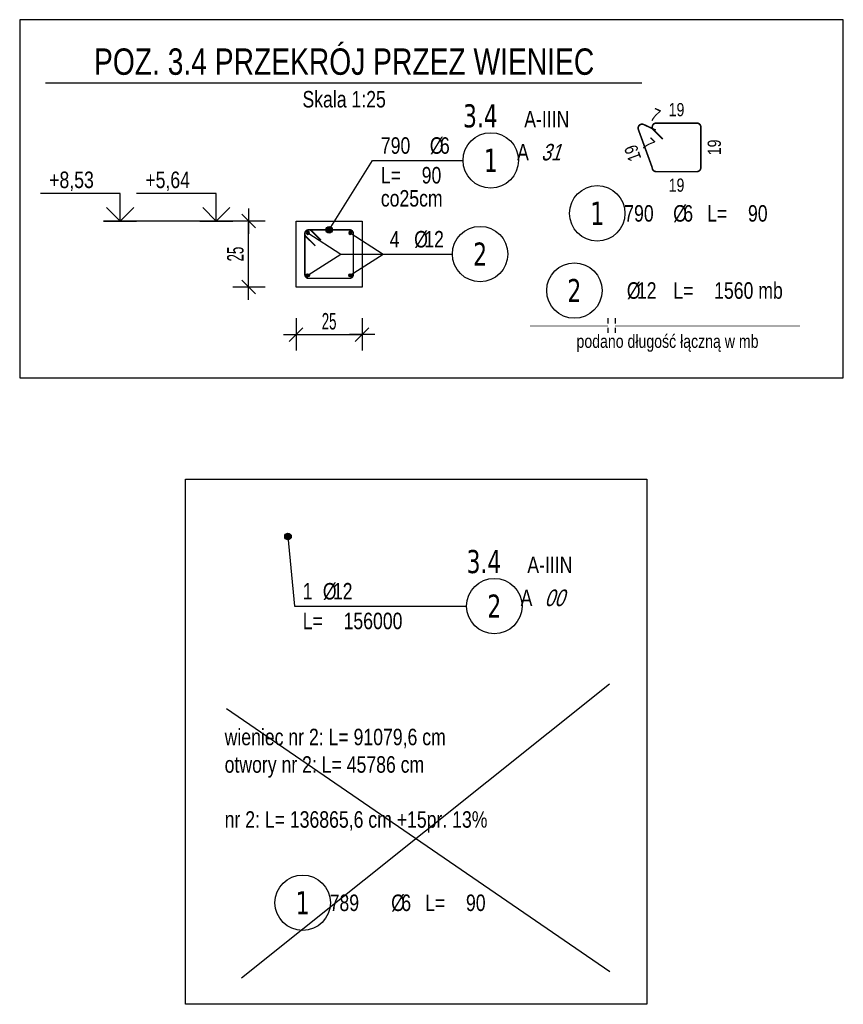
# Model space of a CAD drawing. Header units: millimetres. Extents: x -796 to 14823, y -2819 to 1873.
# Tile 5 of 51: x 453 to 765, y -2192 to -1819. Entities that reach past the tile are written whole.
import ezdxf
from ezdxf.enums import TextEntityAlignment as Align

# ---------------------------------------------------------------- set-up
doc = ezdxf.new("R2010")
doc.units = ezdxf.units.MM
doc.header["$LTSCALE"] = 10
doc.linetypes.add('MP', pattern=[0.36, 0.2, -0.16])
doc.layers.add('BA_obw', color=230, linetype='Continuous', plot=False)
doc.layers.add('BZ_pom', color=6, linetype='Continuous', plot=False)
for name, color, linetype in [('BA_wis', 2, 'Continuous'), ('BD_wic', 1, 'Continuous'), ('BD_wig', 3, 'Continuous'), ('BZ_kot', 7, 'Continuous'), ('BZ_lpm', 1, 'MP'), ('BZ_odn', 1, 'Continuous'), ('BZ_opi1', 7, 'Continuous'), ('BZ_opi2', 4, 'Continuous'), ('BZ_opi3', 30, 'Continuous'), ('BZ_opi4', 53, 'Continuous'), ('BZ_P_prz', 4, 'Continuous'), ('BZ_P_strz', 3, 'Continuous'), ('BZ_P_wyc', 134, 'Continuous'), ('BZ_sym', 7, 'Continuous'), ('BZ_txg', 3, 'Continuous'), ('BZ_txs', 2, 'Continuous'), ('BZ_wym', 1, 'Continuous')]:
    doc.layers.add(name, color=color, linetype=linetype)
doc.styles.add('BIKTBG', font='tahoma.ttf', dxfattribs={"width": 0.85})
doc.styles.add('BIKTC', font='bikromsw.shx', dxfattribs={"width": 0.85})
doc.styles.add('BIKTG', font='bikromsw.shx', dxfattribs={"width": 0.8})
doc.styles.add('BIKTS', font='bikromsw.shx', dxfattribs={"width": 0.8})
doc.styles.add('BIKWYM', font='bikromsw.shx', dxfattribs={"width": 0.6})
doc.dimstyles.new('BZ_BGR_25_cm', dxfattribs={"dimscale": 0.25, "dimtxt": 25, "dimasz": 1.666667, "dimexe": 0, "dimexo": 0, "dimgap": 0, "dimtad": 0, "dimdec": 1, "dimrnd": 0.5, "dimzin": 9, "dimdsep": 46, "dimtxsty": 'BIKWYM', "dimblk": 'NONE', "dimcen": 0, "dimse1": 1, "dimse2": 1, "dimclrd": 256, "dimclre": 256, "dimclrt": 7, "dimadec": 0, "dimazin": 0, "dimtfac": 0.033333, "dimtdec": 1, "dimtmove": 0, "dimatfit": 3, "dimldrblk": 'NONE', "dimfxl": 1, "dimtvp": 0.8, "dimtolj": 1, "dimarcsym": 0})
doc.dimstyles.new('BZ_KP_25', dxfattribs={"dimscale": 2.5, "dimtxt": 25, "dimasz": 1.666667, "dimexe": 24, "dimexo": 0, "dimgap": 0, "dimtad": 0, "dimdec": 1, "dimrnd": 0.5, "dimzin": 9, "dimdsep": 46, "dimtxsty": 'BIKWYM', "dimblk": 'WYM-KR', "dimblk1": 'WYM-KP', "dimblk2": 'WYM-KP', "dimsah": 1, "dimcen": 0, "dimdle": 20, "dimclrd": 256, "dimclre": 256, "dimclrt": 7, "dimadec": 0, "dimazin": 0, "dimtfac": 0.033333, "dimtdec": 1, "dimtmove": 0, "dimatfit": 3, "dimldrblk": 'WYM-KP', "dimfxl": 1, "dimtvp": 0.8, "dimtolj": 1, "dimarcsym": 0})
doc.dimstyles.new('BZ_KP_25_cm', dxfattribs={"dimscale": 0.25, "dimtxt": 25, "dimasz": 1.666667, "dimexe": 24, "dimexo": 0, "dimgap": 0, "dimtad": 0, "dimdec": 1, "dimrnd": 0.5, "dimzin": 9, "dimdsep": 46, "dimtxsty": 'BIKWYM', "dimblk": 'WYM-KR', "dimblk1": 'WYM-KP', "dimblk2": 'WYM-KP', "dimsah": 1, "dimcen": 0, "dimdle": 20, "dimclrd": 256, "dimclre": 256, "dimclrt": 7, "dimadec": 0, "dimazin": 0, "dimtfac": 0.033333, "dimtdec": 1, "dimtmove": 0, "dimatfit": 3, "dimldrblk": 'WYM-KP', "dimfxl": 1, "dimtvp": 0.8, "dimtolj": 1, "dimarcsym": 0})
doc.dimstyles.new('BZ_KR_25_cm', dxfattribs={"dimscale": 0.25, "dimtxt": 25, "dimasz": 1.666667, "dimexe": 24, "dimexo": 0, "dimgap": 0, "dimtad": 0, "dimdec": 1, "dimrnd": 0.5, "dimzin": 9, "dimdsep": 46, "dimtxsty": 'BIKWYM', "dimblk": 'WYM-KR', "dimcen": 0, "dimdle": 20, "dimclrd": 256, "dimclre": 256, "dimclrt": 2, "dimadec": 0, "dimazin": 0, "dimtfac": 0.033333, "dimtdec": 1, "dimtmove": 0, "dimatfit": 3, "dimldrblk": 'WYM-KR', "dimfxl": 25, "dimfxlon": 1, "dimtvp": 0.8, "dimtolj": 1, "dimarcsym": 0})

# ---------------------------------------------------------------- blocks, each defined once
blk = doc.blocks.new('eoprz')
blk = doc.blocks.new('PRET3')
blk.add_hatch(color=0).paths.add_polyline_path([(0.5, 0, 1), (-0.5, 0, 1)])
at = {"color": 0}
blk.add_circle((0, 0), 0.5, dxfattribs=at)
blk = doc.blocks.new('WYM-KR')
at = {"color": 7, "linetype": 'ByBlock'}
blk.add_line((6.24, 6.24), (-6.24, -6.24), dxfattribs=at)
at = {"linetype": 'ByBlock'}
blk.add_line((11.52, 0), (-11.52, 0), dxfattribs=at)
blk = doc.blocks.new('*D45')
at = {"layer": 'BZ_wym', "lineweight": -2}
for p, q in [((557.69, -1931.69), (557.69, -1943.94)), ((582.69, -1931.69), (582.69, -1943.94)), ((558.11, -1937.94), (582.28, -1937.94))]:
    blk.add_line(p, q, dxfattribs=at)
at = {"layer": 'Defpoints', "color": 0}
for p in [(557.69, -1927.94), (582.69, -1927.94), (582.69, -1937.94)]:
    blk.add_point(p, dxfattribs=at)
at = {"layer": 'BZ_wym', "lineweight": -2, "xscale": 0.4166666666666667, "yscale": 0.4166666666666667, "zscale": 0.4166666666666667, "rotation": 180}
blk.add_blockref('WYM-KR', (557.69, -1937.94), dxfattribs=at)
at = {"layer": 'BZ_wym', "lineweight": -2, "xscale": 0.4166666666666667, "yscale": 0.4166666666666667, "zscale": 0.4166666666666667}
blk.add_blockref('WYM-KR', (582.69, -1937.94), dxfattribs=at)
at = {"layer": 'BZ_wym', "color": 2, "lineweight": -2, "insert": (570.19, -1932.94), "char_height": 6.25, "attachment_point": 5, "style": 'BIKWYM'}
blk.add_mtext('\\A1;25', dxfattribs=at)
blk = doc.blocks.new('WYM-KP')
blk.add_hatch(color=256).paths.add_polyline_path([(3, 0, 1), (-3, 0, 1)])
blk.add_circle((0, 0), 3)
blk = doc.blocks.new('*D46')
at = {"layer": 'BZ_wym', "lineweight": -2}
for p, q in [((545.94, -1894.94), (533.69, -1894.94)), ((539.69, -1919.52), (539.69, -1895.35)), ((545.94, -1919.94), (533.69, -1919.94))]:
    blk.add_line(p, q, dxfattribs=at)
at = {"layer": 'Defpoints', "color": 0}
for p in [(539.69, -1894.94), (549.69, -1894.94), (549.69, -1919.94)]:
    blk.add_point(p, dxfattribs=at)
at = {"layer": 'BZ_wym', "lineweight": -2, "xscale": 0.4166666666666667, "yscale": 0.4166666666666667, "zscale": 0.4166666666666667}
for p, rotation in [((539.69, -1894.94), 90), ((539.69, -1919.94), 270)]:
    blk.add_blockref('WYM-KR', p, dxfattribs=dict(at, rotation=rotation))
at = {"layer": 'BZ_wym', "color": 2, "lineweight": -2, "insert": (534.69, -1907.44), "char_height": 6.25, "attachment_point": 5, "rotation": 90, "style": 'BIKWYM'}
blk.add_mtext('\\A1;25', dxfattribs=at)
blk = doc.blocks.new('*U22')
for p, q in [((0, 4.17), (-12.08, 4.17)), ((0, 0), (0, 4.17))]:
    blk.add_line(p, q)
at = {"color": 1}
blk.add_line((-2.5, 0), (2.5, 0), dxfattribs=at)
blk.add_lwpolyline([(-2.06, 2.06), (0, 0), (2.06, 2.06)])
at = {"style": 'BIKTS', "text_generation_flag": 2, "width": 0.8}
blk.add_attdef('POZIOM', text='', height=2.5, dxfattribs=at).set_placement((0, 6.25), align=Align.MIDDLE_LEFT)
blk = doc.blocks.new('_None')
blk = doc.blocks.new('bik_BlkOpPret', base_point=(1524.45, 7050.26))
at = {"layer": 'BZ_opi1', "style": 'BIKTS', "width": 0.6}
for tag, p in [('SZTUK', (1533.83, 7057.76)), ('PRZEDR_FI', (1554.72, 7057.76)), ('PRZEKROJ', (1563.29, 7057.76)), ('PRZEDR_L', (1533.83, 7024.01)), ('DLUGOSC', (1568.65, 7024.01)), ('UWAGA', (1533.83, 6997.76))]:
    blk.add_attdef(tag, p, '', height=18.75, dxfattribs=at)
at = {"layer": 'BZ_opi2', "style": 'BIKTBG', "width": 0.6}
blk.add_attdef('NUMER', text='', height=26.25, dxfattribs=at).set_placement((1620.77, 7050.26), align=Align.MIDDLE_CENTER)
at = {"layer": 'BZ_pom', "width": 0.6}
for tag, p, height, style in [('POZYCJA', (1589.27, 7087.76), 26.25, 'BIKTBG'), ('GATUNEK', (1630.22, 7087.76), 18.75, 'BIKTS'), ('METODA_L', (1639.09, 7050.26), 18.75, 'BIKTS'), ('EURO_KOD', (1663.74, 7050.26), 18.75, 'BIKTS')]:
    blk.add_attdef(tag, p, '', height=height, dxfattribs=dict(at, style=style))
at = {"layer": 'BZ_wym', "width": 0.6}
for tag, p, height, style, flags in [('PRZEDR_NR', (1533.83, 6969.63), 26.25, 'BIKTBG', 1), ('PRZEDR_SZT', (1533.83, 6941.51), 18.75, 'BIKTS', 1), ('TYP_PRETA', (1533.83, 6913.38), 18.75, 'BIKTS', 3), ('EURO_KOD_SEGMENTY', (1567.58, 6885.26), 18.75, 'BIKTS', 3), ('HAK_1', (1533.83, 6857.13), 18.75, 'BIKTS', 3), ('HAK_2', (1533.83, 6829.01), 18.75, 'BIKTS', 3), ('ID', (1533.83, 6800.88), 18.75, 'BIKTS', 3), ('ID_C', (1533.83, 6772.76), 18.75, 'BIKTS', 3), ('b_atr_0', (1533.83, 6744.63), 18.75, 'BIKTS', 3)]:
    blk.add_attdef(tag, p, '', height=height, dxfattribs=dict(at, style=style, flags=flags))
blk = doc.blocks.new('bik_BlkOpPretW', base_point=(-8229.32, 29338.93))
at = {"layer": 'BZ_opi2', "style": 'BIKTBG', "width": 0.8}
blk.add_attdef('NUMER', text='', height=35, dxfattribs=at).set_placement((-8167.32, 29338.93), align=Align.MIDDLE_CENTER)
at = {"layer": 'BZ_opi4', "style": 'BIKTS', "width": 0.8}
for tag, p in [('SZTUK', (-8124.28, 29326.43)), ('PRZEDR_FI', (-8050, 29326.43)), ('PRZEKROJ', (-8034.76, 29326.43)), ('PRZEDR_L', (-7979.52, 29326.43)), ('DLUGOSC', (-7917.62, 29326.43))]:
    blk.add_attdef(tag, p, '', height=25, dxfattribs=at)
at = {"layer": 'BZ_pom', "width": 0.8}
for tag, p, height, style, flags in [('POZYCJA', (-8124.28, 29288.93), 35, 'BIKTBG', 3), ('GATUNEK', (-8124.28, 29251.43), 25, 'BIKTS', 1), ('METODA_L', (-8124.28, 29176.43), 25, 'BIKTS', 3)]:
    blk.add_attdef(tag, p, '', height=height, dxfattribs=dict(at, style=style, flags=flags))
at = {"layer": 'BZ_wym', "width": 0.8}
for tag, p, height, style, flags in [('UWAGA', (-8124.28, 29213.93), 25, 'BIKTS', 1), ('TYP_PRETA', (-8124.28, 29138.93), 25, 'BIKTS', 3), ('PRZEDR_NR', (-8124.28, 29101.43), 35, 'BIKTBG', 1), ('PRZEDR_SZT', (-8124.28, 29063.93), 25, 'BIKTS', 1), ('EURO_KOD', (-8124.28, 29026.43), 25, 'BIKTS', 3), ('EURO_KOD_SEGMENTY', (-8070, 29026.43), 25, 'BIKTS', 3), ('HAK_1', (-8124.28, 28988.93), 25, 'BIKTS', 3), ('HAK_2', (-8124.28, 28951.43), 25, 'BIKTS', 3), ('ID', (-8124.28, 28913.93), 25, 'BIKTS', 3), ('ID_C', (-8124.28, 28876.43), 25, 'BIKTS', 3), ('b_atr_0', (-8124.28, 28838.93), 25, 'BIKTS', 3)]:
    blk.add_attdef(tag, p, '', height=height, dxfattribs=dict(at, style=style, flags=flags))
blk = doc.blocks.new('bik_BlkOpPretU', base_point=(18572.85, 5991.36))
at = {"layer": 'BZ_opi2', "style": 'BIKTBG', "width": 0.8}
blk.add_attdef('NUMER', text='', height=26.25, dxfattribs=at).set_placement((18420.64, 5991.36), align=Align.MIDDLE_CENTER)
at = {"layer": 'BZ_opi4', "style": 'BIKTS', "width": 0.8}
for tag, p in [('SZTUK', (18467.14, 5998.86)), ('PRZEDR_FI', (18535, 5998.86)), ('PRZEKROJ', (18546.43, 5998.86)), ('UWAGA', (18467.14, 5965.11))]:
    blk.add_attdef(tag, p, '', height=18.75, dxfattribs=at)
at = {"layer": 'BZ_pom', "width": 0.8}
for tag, p, height, style in [('POZYCJA', (18452.14, 6028.86), 26.25, 'BIKTBG'), ('GATUNEK', (18346.58, 6028.86), 18.75, 'BIKTS'), ('METODA_L', (18348.57, 5991.36), 18.75, 'BIKTS')]:
    blk.add_attdef(tag, p, '', height=height, dxfattribs=dict(at, style=style))
at = {"layer": 'BZ_wym', "width": 0.8}
for tag, p, height, style, flags in [('PRZEDR_L', (18467.14, 5936.98), 18.75, 'BIKTS', 1), ('DLUGOSC', (18467.14, 5908.86), 18.75, 'BIKTS', 1), ('TYP_PRETA', (18467.14, 5880.73), 18.75, 'BIKTS', 3), ('PRZEDR_NR', (18467.14, 5852.61), 26.25, 'BIKTBG', 1), ('PRZEDR_SZT', (18467.14, 5824.48), 18.75, 'BIKTS', 1), ('EURO_KOD', (18467.14, 5796.36), 18.75, 'BIKTS', 3), ('EURO_KOD_SEGMENTY', (18507.85, 5796.36), 18.75, 'BIKTS', 3), ('HAK_1', (18467.14, 5768.23), 18.75, 'BIKTS', 3), ('HAK_2', (18467.14, 5740.11), 18.75, 'BIKTS', 3), ('ID', (18467.14, 5711.98), 18.75, 'BIKTS', 3), ('ID_C', (18467.14, 5683.86), 18.75, 'BIKTS', 3), ('b_atr_0', (18467.14, 5655.73), 18.75, 'BIKTS', 3)]:
    blk.add_attdef(tag, p, '', height=height, dxfattribs=dict(at, style=style, flags=flags))

msp = doc.modelspace()

# ---------------------------------------------------------------- linework, layer by layer
at = {"layer": 'BA_obw'}
msp.add_lwpolyline([(452.91, -1954.4), (765.1, -1954.4), (765.1, -1818.63), (452.91, -1818.63)], close=True, dxfattribs=at)
at = {"layer": 'BA_wis'}
msp.add_lwpolyline([(557.69, -1894.94), (582.69, -1894.94), (582.69, -1919.94), (557.69, -1919.94)], close=True, dxfattribs=at)
at = {"layer": 'BD_wic'}
msp.add_line((533.69, -1894.94), (484.74, -1894.94), dxfattribs=at)
at = {"layer": 'BD_wig', "color": 5}
for p, q in [((537.01, -2181.64), (676.53, -2070.23)), ((531.29, -2079.64), (676.65, -2179.26))]:
    msp.add_line(p, q, dxfattribs=at)
at = {"layer": 'BZ_lpm'}
for p, q in [((675.86, -1931.73), (675.86, -1937.73)), ((678.62, -1931.73), (678.62, -1937.73))]:
    msp.add_line(p, q, dxfattribs=at)
at = {"layer": 'BZ_odn', "lineweight": -2}
for centre in [(631.47, -1871.94), (632.82, -2040.83)]:
    msp.add_circle(centre, 10.5, dxfattribs=at)
at = {"layer": 'BZ_odn', "color": 252, "lineweight": -2}
for centre in [(671.83, -1892.02), (627.44, -1907.44), (560.18, -2153.25)]:
    msp.add_circle(centre, 10.5, dxfattribs=at)
at = {"layer": 'BZ_odn', "color": 252}
msp.add_circle((663.16, -1921.26), 10.5, dxfattribs=at)
at = {"layer": 'BZ_P_strz', "lineweight": -2, "const_width": 0.6}
msp.add_lwpolyline([(567.09, -1902.21), (563.55, -1898.68, 0.668179), (560.99, -1899.74), (560.99, -1915.14, 0.414214), (562.49, -1916.64), (577.89, -1916.64, 0.414214), (579.39, -1915.14), (579.39, -1899.74, 0.414214), (577.89, -1898.24), (562.49, -1898.24, 0.668179), (561.43, -1900.8), (564.97, -1904.33)], format="xyb", dxfattribs=at)
at = {"layer": 'BZ_P_wyc', "linetype": 'Continuous', "lineweight": -2, "const_width": 0.6}
msp.add_lwpolyline([(693.99, -1860.48), (689.46, -1858.36, 0.668179), (687.41, -1860.24), (692.68, -1874.71, 0.414214), (694.18, -1876.21), (709.58, -1876.21, 0.414214), (711.08, -1874.71), (711.08, -1859.31, 0.414214), (709.58, -1857.81), (694.18, -1857.81, 0.668179), (693.12, -1860.37), (696.66, -1863.9)], format="xyb", dxfattribs=at)
at = {"layer": 'BZ_P_wyc', "const_width": 0.25}
for points in [[(646.28, -1934.73), (675.86, -1934.73)], [(678.62, -1934.73), (748.74, -1934.73)]]:
    msp.add_lwpolyline(points, dxfattribs=at)
at = {"layer": 'BZ_txg'}
msp.add_lwpolyline([(462.64, -1842.52), (688.72, -1842.52)], dxfattribs=at)
at = {"layer": 'BZ_wym', "color": 3, "lineweight": -2}
msp.add_lwpolyline([(515.73, -1992.68), (690.58, -1992.68), (690.58, -2191.72), (515.73, -2191.72)], close=True, dxfattribs=at)

# ---------------------------------------------------------------- block references
ref = msp.add_blockref('bik_BlkOpPret', (586.69, -1871.94))
ref.add_attrib('NUMER', '1', dxfattribs={"layer": 'BZ_opi2', "height": 8.75, "style": 'BIKTBG', "width": 0.8}).set_placement((631.47, -1871.94), align=Align.MIDDLE_CENTER)
ref.add_attrib('POZYCJA', '3.4', (620.97, -1859.44), dxfattribs={"layer": 'BZ_pom', "height": 8.75, "style": 'BIKTBG', "width": 0.8})
ref.add_attrib('SZTUK', '790', (589.81, -1869.44), dxfattribs={"layer": 'BZ_opi1', "height": 6.25, "style": 'BIKTS', "width": 0.8})
ref.add_attrib('GATUNEK', 'A-IIIN', (644.16, -1859.44), dxfattribs={"layer": 'BZ_pom', "height": 6.25, "style": 'BIKTS', "width": 0.8})
ref.add_attrib('PRZEKROJ', '6', (612.19, -1869.44), dxfattribs={"layer": 'BZ_opi1', "height": 6.25, "style": 'BIKTS', "width": 0.8})
ref.add_attrib('DLUGOSC', '90', (605.29, -1880.69), dxfattribs={"layer": 'BZ_opi1', "height": 6.25, "style": 'BIKTS', "width": 0.8})
ref.add_attrib('UWAGA', 'co25cm', (589.81, -1889.44), dxfattribs={"layer": 'BZ_opi1', "height": 6.25, "style": 'BIKTS', "width": 0.8})
ref.add_attrib('METODA_L', 'A', (641.45, -1871.94), dxfattribs={"layer": 'BZ_pom', "height": 6.25, "style": 'BIKTS', "width": 0.8})
ref.add_attrib('PRZEDR_FI', '%%c', (608.38, -1869.44), dxfattribs={"layer": 'BZ_opi1', "height": 6.25, "style": 'BIKTS', "width": 0.8})
ref.add_attrib('PRZEDR_L', 'L=', (589.81, -1880.69), dxfattribs={"layer": 'BZ_opi1', "height": 6.25, "style": 'BIKTS', "width": 0.8})
ref.add_attrib('EURO_KOD', '31', (650.5, -1871.94), dxfattribs={"layer": 'BZ_pom', "height": 6.25, "style": 'BIKTS', "oblique": 18, "width": 0.8})
ref = msp.add_blockref('bik_BlkOpPretW', (656.33, -1892.02))
ref.add_attrib('NUMER', '1', dxfattribs={"layer": 'BZ_opi2', "height": 8.75, "style": 'BIKTBG', "width": 0.8}).set_placement((671.83, -1892.02), align=Align.MIDDLE_CENTER)
ref.add_attrib('SZTUK', '790', (682.06, -1895.15), dxfattribs={"layer": 'BZ_opi4', "height": 6.25, "style": 'BIKTS', "width": 0.8})
ref.add_attrib('PRZEKROJ', '6', (704.44, -1895.15), dxfattribs={"layer": 'BZ_opi4', "height": 6.25, "style": 'BIKTS', "width": 0.8})
ref.add_attrib('DLUGOSC', '90', (728.96, -1895.15), dxfattribs={"layer": 'BZ_opi4', "height": 6.25, "style": 'BIKTS', "width": 0.8})
ref.add_attrib('PRZEDR_FI', '%%c', (700.63, -1895.15), dxfattribs={"layer": 'BZ_opi4', "height": 6.25, "style": 'BIKTS', "width": 0.8})
ref.add_attrib('PRZEDR_L', 'L=', (713.49, -1895.15), dxfattribs={"layer": 'BZ_opi4', "height": 6.25, "style": 'BIKTS', "width": 0.8})
ref = msp.add_blockref('bik_BlkOpPretU', (590.04, -1907.44))
ref.add_attrib('NUMER', '2', dxfattribs={"layer": 'BZ_opi2', "height": 8.75, "style": 'BIKTBG', "width": 0.8}).set_placement((627.44, -1907.44), align=Align.MIDDLE_CENTER)
ref.add_attrib('SZTUK', '4', (593.16, -1904.94), dxfattribs={"layer": 'BZ_opi4', "height": 6.25, "style": 'BIKTS', "width": 0.8})
ref.add_attrib('PRZEKROJ', '12', (606.26, -1904.94), dxfattribs={"layer": 'BZ_opi4', "height": 6.25, "style": 'BIKTS', "width": 0.8})
ref.add_attrib('PRZEDR_FI', '%%c', (602.45, -1904.94), dxfattribs={"layer": 'BZ_opi4', "height": 6.25, "style": 'BIKTS', "width": 0.8})
ref = msp.add_blockref('bik_BlkOpPretW', (647.66, -1921.26), dxfattribs=dict(xscale=0.25, yscale=0.25, zscale=0.25, rotation=360))
ref.add_attrib('NUMER', '2', dxfattribs={"layer": 'BZ_opi2', "height": 8.75, "style": 'BIKTBG', "width": 0.8}).set_placement((663.16, -1921.26), align=Align.MIDDLE_CENTER)
ref.add_attrib('PRZEKROJ', '12', (686.86, -1924.38), dxfattribs={"layer": 'BZ_opi4', "height": 6.25, "style": 'BIKTS', "width": 0.8})
ref.add_attrib('DLUGOSC', '1560 mb', (716.14, -1924.38), dxfattribs={"layer": 'BZ_opi4', "height": 6.25, "style": 'BIKTS', "width": 0.8})
ref.add_attrib('PRZEDR_FI', '%%c', (683.05, -1924.38), dxfattribs={"layer": 'BZ_opi4', "height": 6.25, "style": 'BIKTS', "width": 0.8})
ref.add_attrib('PRZEDR_L', 'L=', (700.67, -1924.38), dxfattribs={"layer": 'BZ_opi4', "height": 6.25, "style": 'BIKTS', "width": 0.8})
at = {"lineweight": -2}
ref = msp.add_blockref('bik_BlkOpPret', (557.08, -2040.83), dxfattribs=at)
ref.add_attrib('NUMER', '2', dxfattribs={"layer": 'BZ_opi2', "lineweight": -2, "height": 8.75, "style": 'BIKTBG', "width": 0.8}).set_placement((632.82, -2040.83), align=Align.MIDDLE_CENTER)
ref.add_attrib('POZYCJA', '3.4', (622.32, -2028.33), dxfattribs={"layer": 'BZ_pom', "lineweight": -2, "height": 8.75, "style": 'BIKTBG', "width": 0.8})
ref.add_attrib('SZTUK', '1', (560.2, -2038.33), dxfattribs={"layer": 'BZ_opi1', "lineweight": -2, "height": 6.25, "style": 'BIKTS', "width": 0.8})
ref.add_attrib('GATUNEK', 'A-IIIN', (645.32, -2028.33), dxfattribs={"layer": 'BZ_pom', "lineweight": -2, "height": 6.25, "style": 'BIKTS', "width": 0.8})
ref.add_attrib('PRZEKROJ', '12', (571.63, -2038.33), dxfattribs={"layer": 'BZ_opi1', "lineweight": -2, "height": 6.25, "style": 'BIKTS', "width": 0.8})
ref.add_attrib('DLUGOSC', '156000', (575.68, -2049.58), dxfattribs={"layer": 'BZ_opi1', "lineweight": -2, "height": 6.25, "style": 'BIKTS', "width": 0.8})
ref.add_attrib('METODA_L', 'A', (642.79, -2040.83), dxfattribs={"layer": 'BZ_pom', "lineweight": -2, "height": 6.25, "style": 'BIKTS', "width": 0.8})
ref.add_attrib('PRZEDR_FI', '%%c', (567.82, -2038.33), dxfattribs={"layer": 'BZ_opi1', "lineweight": -2, "height": 6.25, "style": 'BIKTS', "width": 0.8})
ref.add_attrib('PRZEDR_L', 'L=', (560.2, -2049.58), dxfattribs={"layer": 'BZ_opi1', "lineweight": -2, "height": 6.25, "style": 'BIKTS', "width": 0.8})
ref.add_attrib('EURO_KOD', '00', (651.84, -2040.83), dxfattribs={"layer": 'BZ_pom', "lineweight": -2, "height": 6.25, "style": 'BIKTS', "oblique": 18, "width": 0.8})
ref = msp.add_blockref('bik_BlkOpPretW', (544.68, -2153.25), dxfattribs=at)
ref.add_attrib('NUMER', '1', dxfattribs={"layer": 'BZ_opi2', "lineweight": -2, "height": 8.75, "style": 'BIKTBG', "width": 0.8}).set_placement((560.18, -2153.25), align=Align.MIDDLE_CENTER)
ref.add_attrib('SZTUK', '789', (570.4, -2156.38), dxfattribs={"layer": 'BZ_opi4', "lineweight": -2, "height": 6.25, "style": 'BIKTS', "width": 0.8})
ref.add_attrib('PRZEKROJ', '6', (597.55, -2156.38), dxfattribs={"layer": 'BZ_opi4', "lineweight": -2, "height": 6.25, "style": 'BIKTS', "width": 0.8})
ref.add_attrib('DLUGOSC', '90', (622.07, -2156.38), dxfattribs={"layer": 'BZ_opi4', "lineweight": -2, "height": 6.25, "style": 'BIKTS', "width": 0.8})
ref.add_attrib('PRZEDR_FI', '%%c', (593.74, -2156.38), dxfattribs={"layer": 'BZ_opi4', "lineweight": -2, "height": 6.25, "style": 'BIKTS', "width": 0.8})
ref.add_attrib('PRZEDR_L', 'L=', (606.59, -2156.38), dxfattribs={"layer": 'BZ_opi4', "lineweight": -2, "height": 6.25, "style": 'BIKTS', "width": 0.8})
at = {"layer": 'BZ_kot'}
ref = msp.add_blockref('*U22', (490.99, -1894.94), dxfattribs=dict(at, xscale=2.5, yscale=2.5, zscale=2.5))
ref.add_attrib('POZIOM', '+8,53', dxfattribs={"layer": '0', "height": 6.25, "style": 'BIKTS', "width": 0.8}).set_placement((464.09, -1879.31), align=Align.MIDDLE_LEFT)
ref = msp.add_blockref('*U22', (527.44, -1894.94), dxfattribs=dict(at, xscale=2.5, yscale=2.5, zscale=2.5))
ref.add_attrib('POZIOM', '+5,64', dxfattribs={"layer": '0', "height": 6.25, "style": 'BIKTS', "width": 0.8}).set_placement((500.54, -1879.31), align=Align.MIDDLE_LEFT)
at = {"layer": 'BZ_P_prz', "lineweight": -2, "xscale": -1.2, "yscale": 1.200000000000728, "zscale": 1.2, "rotation": 180}
for p in [(562.16, -1899.4), (578.23, -1899.4)]:
    msp.add_blockref('PRET3', p, dxfattribs=at)
at = {"layer": 'BZ_P_prz', "lineweight": -2, "xscale": 1.2, "yscale": 1.2, "zscale": 1.2}
for p in [(562.16, -1915.47), (578.23, -1915.47)]:
    msp.add_blockref('PRET3', p, dxfattribs=at)
at = {"layer": 'BZ_sym'}
ref = msp.add_blockref('eoprz', (575.89, -1842.52), dxfattribs=dict(at, xscale=0.25, yscale=0.25, zscale=0.25))
ref.add_attrib('Nazwa', 'POZ. 3.4 PRZEKRÓJ PRZEZ WIENIEC', dxfattribs={"layer": 'BZ_txg', "height": 10, "style": 'BIKTG', "width": 0.8}).set_placement((575.89, -1834.52), align=Align.MIDDLE_CENTER)
ref.add_attrib('Skala', 'Skala 1:25', dxfattribs={"layer": 'BZ_txs', "height": 6.25, "style": 'BIKTS', "width": 0.8}).set_placement((575.89, -1848.77), align=Align.MIDDLE_CENTER)

# ---------------------------------------------------------------- texts
at = {"layer": 'BZ_opi3', "lineweight": -2, "style": 'BIKTC', "width": 0.8}
for s, rotation, p in [('19', 359.9998, (701.88, -1852.71)), ('7', 334.9998, (693.88, -1854.8)), ('7', 315, (691.28, -1865.74)), ('19', 90, (716.18, -1867.01)), ('19', 109.9998, (685.25, -1869.22))]:
    msp.add_text(s, height=5, rotation=rotation, dxfattribs=at).set_placement(p, align=Align.MIDDLE_CENTER)
msp.add_text('19', height=5, dxfattribs=at).set_placement((701.88, -1881.31), align=Align.MIDDLE_CENTER)
at = {"layer": 'BZ_opi3', "color": 2, "style": 'BIKTC', "width": 0.8}
msp.add_text('podano długość łączną w mb', height=5, dxfattribs=at).set_placement((698.46, -1940.48), align=Align.MIDDLE_CENTER)
at = {"layer": 'BZ_txs', "insert": (530.6, -2087.3), "char_height": 6.25, "width": 163.9257, "attachment_point": 1, "style": 'BIKTS'}
msp.add_mtext('{\\Fbikromsw.shx|c1;wieniec }nr 2: L= {\\Fbikromsw.shx|c1;91079,6} cm \\P{\\Fbikromsw.shx|c1;otwory nr 2: L= 45786 cm\\P\\Pnr 2: L= 136865,6 cm +15pr. 13%}', dxfattribs=at)

# ---------------------------------------------------------------- dimensions: what is measured, and where the dimension line sits
at = {"layer": 'BZ_wym', "lineweight": -2}
dim = msp.add_linear_dim(base=(539.69, -1894.94), p1=(549.69, -1919.94), p2=(549.69, -1894.94), angle=90, dimstyle='BZ_KR_25_cm', override={"dimatfit": 1}, dxfattribs=at)
dim.commit()
dim.dimension.update_dxf_attribs({"geometry": '*D46', "text_midpoint": (534.69, -1907.44)})
dim = msp.add_linear_dim(base=(582.69, -1937.94), p1=(557.69, -1927.94), p2=(582.69, -1927.94), dimstyle='BZ_KR_25_cm', override={"dimatfit": 1}, dxfattribs=at)
dim.commit()
dim.dimension.update_dxf_attribs({"geometry": '*D45', "text_midpoint": (570.19, -1932.94)})

# ---------------------------------------------------------------- leaders
at = {"layer": 'BZ_odn', "lineweight": -2}
for points in [[(570.19, -1898.24), (586.69, -1871.94), (620.97, -1871.94)], [(554.6, -2014.42), (557.08, -2040.83), (622.32, -2040.83)]]:
    msp.add_leader(points, dimstyle='BZ_KP_25_cm', dxfattribs=at)
at = {"layer": 'BZ_odn', "color": 252, "has_arrowhead": 0}
for points in [[(562.16, -1899.4), (574.62, -1907.44), (616.94, -1907.44)], [(578.23, -1899.4), (590.69, -1907.44), (616.94, -1907.44)]]:
    msp.add_leader(points, dimstyle='BZ_KP_25', override={"dimclrd": 252}, dxfattribs=at)
at = {"layer": 'BZ_odn', "color": 252, "lineweight": -2}
for points in [[(562.16, -1915.47), (574.62, -1907.44), (616.94, -1907.44)], [(578.23, -1915.47), (590.69, -1907.44), (616.94, -1907.44)]]:
    msp.add_leader(points, dimstyle='BZ_BGR_25_cm', override={"dimclrd": 252}, dxfattribs=at)

doc.saveas('drawing.dxf')
